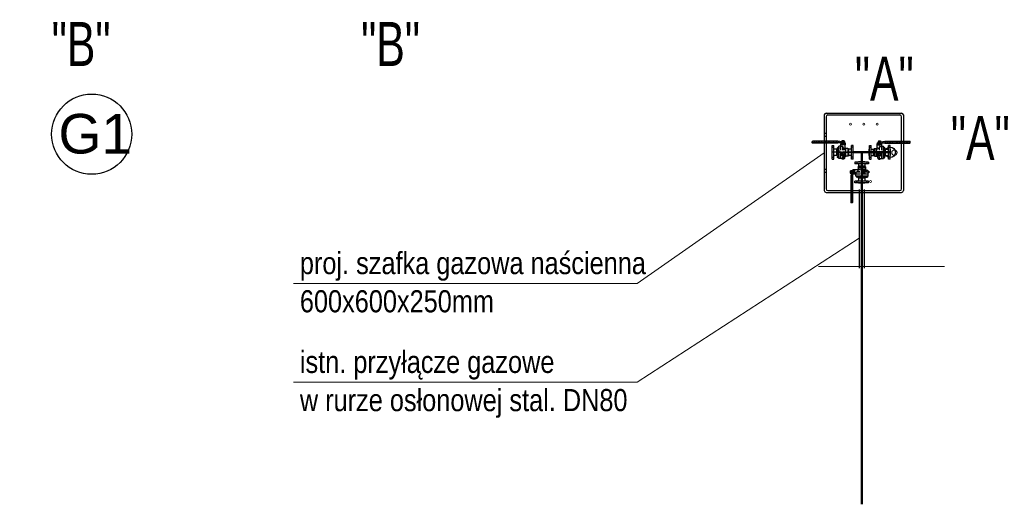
# Model space of a CAD drawing. Extents: x 34439 to 126910, y -74890 to 17912.
# Tile 79 of 144: x 95646 to 96206, y -49192 to -48917. Entities that reach past the tile are written whole.
import ezdxf
from ezdxf.enums import TextEntityAlignment as Align

# ---------------------------------------------------------------- set-up
doc = ezdxf.new("R2010")
doc.units = 0
doc.header["$MEASUREMENT"] = 0
doc.linetypes.add('ACAD_ISO03W100', pattern=[30, 12, -18])
doc.linetypes.add('DASHDOT', pattern=[8.5, 4, -2, 0.5, -2])
for name, color, linetype, lineweight in [('gaz', 1, 'Continuous', 30), ('inst-gaz-rury', 50, 'Continuous', 50), ('inst. - C.O. - opis', 2, 'Continuous', 9), ('inst. - CIENKA', 7, 'Continuous', 13), ('URZADZANIA', 3, 'Continuous', 15), ('WYMIARKI', 10, 'Continuous', 13)]:
    doc.layers.add(name, color=color, linetype=linetype, lineweight=lineweight)
for name, color, linetype in [('LC-002-002-----0', 2, 'DASHDOT'), ('LC-006-002-----0', 1, 'Continuous'), ('LC-007-002-----0', 1, 'Continuous'), ('LC-008-002-----0', 1, 'Continuous'), ('LC-009-002-----0', 1, 'Continuous'), ('LC-010-002-----0', 1, 'Continuous'), ('LC-012-002-----0', 1, 'Continuous'), ('LC-013-072-----0', 1, 'Continuous'), ('LC-015-002-----0', 1, 'Continuous'), ('LC-016-004-----0', 1, 'Continuous'), ('LC-017-002-----0', 1, 'Continuous'), ('LC-018-002-----0', 1, 'Continuous'), ('symbole', 7, 'Continuous'), ('urządzenia', 140, 'Continuous'), ('wymiary', 2, 'Continuous')]:
    doc.layers.add(name, color=color, linetype=linetype)
doc.styles.add('GENERATED_STYLE_1', font='ARIAL.TTF')
doc.styles.add('LC-TXT-001-0', font='MONOTXT')
doc.styles.get("Standard").update_dxf_attribs({"font": 'ARIALN.TTF'})
doc.styles.add('WYMIAR', font='simplex.shx', dxfattribs={"width": 0.85, "height": 30})

# ---------------------------------------------------------------- blocks, each defined once
blk = doc.blocks.new('kdk dn40 pn50')
at = {"layer": 'LC-002-002-----0', "color": 1}
for p, q in [((53, 54), (56, 54)), ((53, 42), (56, 42)), ((53, 21), (56, 21)), ((53, 9), (56, 9)), ((56, 42), (56, 54)), ((56, 9), (56, 21)), ((-15, -78), (-15, -71)), ((-13, -79), (4, -79)), ((-10, -71), (-10, -78)), ((1, -71), (1, -78)), ((6, -78), (6, -71)), ((53, -20), (56, -20)), ((53, -32), (56, -32)), ((53, -48), (56, -48)), ((53, -60), (56, -60)), ((56, -32), (56, -20)), ((56, -60), (56, -48))]:
    blk.add_line(p, q, dxfattribs=at)
at = {"layer": 'LC-002-002-----0'}
for p, q in [((53, 53), (56, 53)), ((53, 43), (56, 43)), ((53, 20), (56, 20)), ((53, 10), (56, 10)), ((53, -21), (56, -21)), ((53, -31), (56, -31)), ((53, -48), (56, -48)), ((53, -59), (56, -59))]:
    blk.add_line(p, q, dxfattribs=at)
at = {"layer": 'LC-002-002-----0', "color": 3}
for p, q in [((-31, -16), (-31, -12)), ((-31, -16), (-31, -12)), ((-31, -16), (-31, -12)), ((-31, -16), (-31, -12)), ((-31, -16), (-31, -12)), ((-31, -16), (-31, -12)), ((-31, -16), (-31, -12)), ((-31, -16), (-31, -12)), ((-31, -16), (-31, -12)), ((16, -20), (-31, -20)), ((-31, -26), (-31, -20)), ((-26, -26), (-31, -26)), ((-31, -30), (-31, -34)), ((-31, -30), (-31, -34)), ((-31, -30), (-31, -34)), ((-31, -30), (-31, -34)), ((-31, -30), (-31, -34)), ((-31, -30), (-31, -34)), ((-31, -30), (-31, -33)), ((-31, -30), (-31, -33)), ((-31, -30), (-31, -33)), ((-31, -30), (-31, -33)), ((-30, -15), (-30, -12)), ((-30, -15), (-30, -12)), ((-30, -15), (-30, -12)), ((-30, -15), (-30, -12)), ((-30, -15), (-30, -12)), ((-30, -15), (-30, -12)), ((-30, -15), (-30, -12)), ((-30, -15), (-30, -12)), ((-30, -15), (-30, -12)), ((-30, -15), (-30, -12)), ((-30, -16), (-30, -12)), ((-30, -16), (-30, -12)), ((-30, -30), (-30, -34)), ((-30, -30), (-30, -34)), ((-30, -30), (-30, -34)), ((-30, -30), (-30, -34)), ((-30, -30), (-30, -34)), ((-30, -30), (-30, -34)), ((-30, -30), (-30, -34)), ((-30, -31), (-30, -34)), ((-30, -31), (-30, -34)), ((-30, -31), (-30, -34)), ((-30, -31), (-30, -34)), ((-30, -31), (-30, -34)), ((-29, -15), (-29, -11)), ((-29, -15), (-29, -11)), ((-29, -15), (-29, -11)), ((-29, -15), (-29, -11)), ((-29, -15), (-29, -11)), ((-29, -15), (-29, -11)), ((-29, -15), (-29, -11)), ((-29, -15), (-29, -11)), ((-29, -15), (-29, -11)), ((-29, -15), (-29, -11)), ((-29, -15), (-29, -11)), ((-29, -15), (-29, -12)), ((-29, -15), (-29, -12)), ((-25, -24), (-29, -24)), ((-29, -31), (-29, -35)), ((-29, -31), (-29, -35)), ((-29, -31), (-29, -35)), ((-29, -31), (-29, -35)), ((-29, -31), (-29, -35)), ((-29, -31), (-29, -35)), ((-29, -31), (-29, -34)), ((-29, -31), (-29, -34)), ((-29, -31), (-29, -34)), ((-29, -31), (-29, -34)), ((-29, -31), (-29, -34)), ((-29, -31), (-29, -34)), ((-29, -31), (-29, -34)), ((-28, -14), (-28, -11)), ((-28, -14), (-28, -11)), ((-28, -14), (-28, -11)), ((-28, -14), (-28, -11)), ((-28, -14), (-28, -11)), ((-28, -14), (-28, -11)), ((-28, -14), (-28, -11)), ((-28, -14), (-28, -11)), ((-28, -14), (-28, -11)), ((-28, -15), (-28, -11)), ((-28, -15), (-28, -11)), ((-28, -15), (-28, -11)), ((-28, -31), (-28, -35)), ((-28, -31), (-28, -35)), ((-28, -31), (-28, -35)), ((-28, -31), (-28, -35)), ((-28, -31), (-28, -35)), ((-28, -31), (-28, -35)), ((-28, -31), (-28, -35)), ((-28, -31), (-28, -35)), ((-28, -32), (-28, -35)), ((-28, -32), (-28, -35)), ((-28, -32), (-28, -35)), ((-28, -32), (-28, -35)), ((-27, -14), (-27, -10)), ((-27, -14), (-27, -10)), ((-27, -14), (-27, -10)), ((-27, -14), (-27, -10)), ((-27, -14), (-27, -10)), ((-27, -14), (-27, -10)), ((-27, -14), (-27, -10)), ((-27, -14), (-27, -10)), ((-27, -14), (-27, -10)), ((-27, -14), (-27, -11)), ((-27, -14), (-27, -11)), ((-27, -14), (-27, -11)), ((-27, -14), (-27, -11)), ((-27, -32), (-27, -35)), ((-27, -32), (-27, -35)), ((-27, -32), (-27, -35)), ((-27, -32), (-27, -35)), ((-27, -32), (-27, -35)), ((-27, -32), (-27, -35)), ((-27, -32), (-27, -36)), ((-27, -32), (-27, -36)), ((-27, -32), (-27, -36)), ((-27, -32), (-27, -36)), ((-27, -32), (-27, -35)), ((-27, -32), (-27, -35)), ((-27, -32), (-27, -35)), ((-26, -13), (-26, -10)), ((-26, -13), (-26, -10)), ((-26, -13), (-26, -10)), ((-26, -13), (-26, -10)), ((-26, -13), (-26, -10)), ((-26, -13), (-26, -10)), ((-26, -14), (-26, -10)), ((-26, -14), (-26, -10)), ((-26, -14), (-26, -10)), ((-26, -14), (-26, -10)), ((-26, -14), (-26, -10)), ((-26, -14), (-26, -10)), ((-26, -14), (-26, -10)), ((-26, -32), (-26, -36)), ((-26, -32), (-26, -36)), ((-26, -32), (-26, -36)), ((-26, -32), (-26, -36)), ((-26, -32), (-26, -36)), ((-26, -32), (-26, -36)), ((-26, -32), (-26, -36)), ((-26, -32), (-26, -36)), ((-26, -32), (-26, -36)), ((-26, -32), (-26, -36)), ((-26, -32), (-26, -36)), ((-26, -32), (-26, -36)), ((-26, -32), (-26, -36)), ((-25, -13), (-25, -9)), ((-25, -13), (-25, -9)), ((-25, -13), (-25, -9)), ((-25, -13), (-25, -10)), ((-25, -13), (-25, -10)), ((-25, -13), (-25, -10)), ((-25, -13), (-25, -10)), ((-25, -13), (-25, -10)), ((-25, -13), (-25, -10)), ((-25, -13), (-25, -10)), ((-25, -13), (-25, -10)), ((-25, -13), (-25, -10)), ((-25, -24), (-25, -26)), ((-25, -33), (-25, -36)), ((-25, -33), (-25, -36)), ((-25, -33), (-25, -36)), ((-25, -33), (-25, -36)), ((-25, -33), (-25, -36)), ((-25, -33), (-25, -36)), ((-25, -33), (-25, -36)), ((-25, -33), (-25, -36)), ((-25, -33), (-25, -36)), ((-25, -33), (-25, -36)), ((-25, -33), (-25, -36)), ((-25, -33), (-25, -36)), ((-24, -13), (-24, -9)), ((-24, -13), (-24, -9)), ((-24, -13), (-24, -9)), ((-24, -13), (-24, -9)), ((-24, -13), (-24, -9)), ((-24, -13), (-24, -9)), ((-24, -13), (-24, -9)), ((-24, -13), (-24, -9)), ((-24, -13), (-24, -9)), ((-24, -13), (-24, -9)), ((-24, -13), (-24, -9)), ((-24, -13), (-24, -9)), ((-24, -13), (-24, -9)), ((-24, -22), (-24, -26)), ((-19, -22), (-24, -22)), ((-19, -24), (-24, -24)), ((-24, -33), (-24, -37)), ((-24, -33), (-24, -37)), ((-24, -33), (-24, -37)), ((-24, -33), (-24, -37)), ((-24, -33), (-24, -37)), ((-24, -33), (-24, -37)), ((-24, -33), (-24, -37)), ((-24, -33), (-24, -37)), ((-24, -33), (-24, -37)), ((-24, -33), (-24, -36)), ((-24, -33), (-24, -36)), ((-24, -33), (-24, -36)), ((-24, -33), (-24, -36)), ((-23, -12), (-23, -9)), ((-23, -12), (-23, -9)), ((-23, -12), (-23, -9)), ((-23, -12), (-23, -9)), ((-23, -12), (-23, -9)), ((-23, -12), (-23, -9)), ((-23, -12), (-23, -9)), ((-23, -12), (-23, -9)), ((-23, -12), (-23, -9)), ((-23, -13), (-23, -9)), ((-23, -13), (-23, -9)), ((-23, -13), (-23, -9)), ((-23, -33), (-23, -37)), ((-23, -33), (-23, -37)), ((-23, -33), (-23, -37)), ((-23, -33), (-23, -37)), ((-23, -33), (-23, -37)), ((-23, -33), (-23, -37)), ((-23, -33), (-23, -37)), ((-23, -33), (-23, -37)), ((-23, -33), (-23, -37)), ((-23, -33), (-23, -37)), ((-23, -33), (-23, -37)), ((-23, -34), (-23, -37)), ((-22, -12), (-22, -8)), ((-22, -12), (-22, -8)), ((-22, -12), (-22, -8)), ((-22, -12), (-22, -8)), ((-22, -12), (-22, -9)), ((-22, -12), (-22, -9)), ((-22, -12), (-22, -9)), ((-22, -12), (-22, -9)), ((-22, -12), (-22, -9)), ((-22, -12), (-22, -9)), ((-22, -12), (-22, -9)), ((-22, -12), (-22, -9)), ((-22, -12), (-22, -9)), ((-22, -34), (-22, -37)), ((-22, -34), (-22, -37)), ((-22, -34), (-22, -37)), ((-22, -34), (-22, -37)), ((-22, -34), (-22, -37)), ((-22, -34), (-22, -37)), ((-22, -34), (-22, -37)), ((-22, -34), (-22, -37)), ((-22, -34), (-22, -37)), ((-22, -34), (-22, -37)), ((-22, -34), (-22, -37)), ((-22, -34), (-22, -37)), ((-22, -34), (-22, -37)), ((-21, -12), (-21, -8)), ((-21, -12), (-21, -8)), ((-21, -12), (-21, -8)), ((-21, -12), (-21, -8)), ((-21, -12), (-21, -8)), ((-21, -12), (-21, -8)), ((-21, -12), (-21, -8)), ((-21, -12), (-21, -8)), ((-21, -12), (-21, -8)), ((-21, -12), (-21, -8)), ((-21, -12), (-21, -8)), ((-21, -12), (-21, -8)), ((-21, -34), (-21, -38)), ((-21, -34), (-21, -38)), ((-21, -34), (-21, -38)), ((-21, -34), (-21, -38)), ((-21, -34), (-21, -38)), ((-21, -34), (-21, -38)), ((-21, -34), (-21, -38)), ((-21, -34), (-21, -37)), ((-21, -34), (-21, -37)), ((-21, -34), (-21, -37)), ((-21, -34), (-21, -37)), ((-21, -34), (-21, -37)), ((-20, -11), (-20, -8)), ((-20, -11), (-20, -8)), ((-20, -11), (-20, -8)), ((-20, -11), (-20, -8)), ((-20, -12), (-20, -8)), ((-20, -12), (-20, -8)), ((-20, -12), (-20, -8)), ((-20, -12), (-20, -8)), ((-20, -12), (-20, -8)), ((-20, -12), (-20, -8)), ((-20, -12), (-20, -8)), ((-20, -12), (-20, -8)), ((-21, -12), (-21, -8)), ((-20, -34), (-20, -38)), ((-20, -34), (-20, -38)), ((-20, -34), (-20, -38)), ((-20, -34), (-20, -38)), ((-20, -34), (-20, -38)), ((-20, -34), (-20, -38)), ((-20, -34), (-20, -38)), ((-20, -34), (-20, -38)), ((-20, -34), (-20, -38)), ((-20, -34), (-20, -38)), ((-20, -34), (-20, -38)), ((-20, -34), (-20, -38)), ((-21, -34), (-21, -38)), ((-19, -11), (-19, -8)), ((-19, -11), (-19, -8)), ((-19, -11), (-19, -8)), ((-19, -11), (-19, -8)), ((-19, -11), (-19, -8)), ((-19, -11), (-19, -8)), ((-19, -11), (-19, -8)), ((-19, -11), (-19, -8)), ((-19, -11), (-19, -8)), ((-19, -11), (-19, -8)), ((-19, -11), (-19, -8)), ((-19, -11), (-19, -8)), ((-19, -11), (-19, -8)), ((-19, -22), (-19, -26)), ((-19, -34), (-19, -38)), ((-19, -34), (-19, -38)), ((-19, -34), (-19, -38)), ((-19, -34), (-19, -38)), ((-19, -34), (-19, -38)), ((-19, -34), (-19, -38)), ((-19, -35), (-19, -38)), ((-19, -35), (-19, -38)), ((-19, -35), (-19, -38)), ((-19, -35), (-19, -38)), ((-19, -35), (-19, -38)), ((-19, -35), (-19, -38)), ((-19, -35), (-19, -38)), ((-18, -11), (-18, -7)), ((-18, -11), (-18, -7)), ((-18, -11), (-18, -7)), ((-18, -11), (-18, -7)), ((-18, -11), (-18, -7)), ((-18, -11), (-18, -8)), ((-18, -11), (-18, -8)), ((-18, -11), (-18, -8)), ((-18, -11), (-18, -8)), ((-18, -11), (-18, -8)), ((-18, -11), (-18, -8)), ((-18, -11), (-18, -8)), ((-18, -35), (-18, -38)), ((-18, -35), (-18, -38)), ((-18, -35), (-18, -38)), ((-18, -35), (-18, -38)), ((-18, -35), (-18, -38)), ((-18, -35), (-18, -38)), ((-18, -35), (-18, -38)), ((-18, -35), (-18, -38)), ((-18, -35), (-18, -38)), ((-18, -35), (-18, -38)), ((-18, -35), (-18, -38)), ((-18, -35), (-18, -38)), ((-17, -11), (-17, -7)), ((-17, -11), (-17, -7)), ((-17, -11), (-17, -7)), ((-17, -11), (-17, -7)), ((-17, -11), (-17, -7)), ((-17, -11), (-17, -7)), ((-17, -11), (-17, -7)), ((-17, -11), (-17, -7)), ((-17, -11), (-17, -7)), ((-17, -11), (-17, -7)), ((-17, -11), (-17, -7)), ((-17, -11), (-17, -7)), ((-17, -11), (-17, -7)), ((-17, -25), (-12, -22)), ((-12, -22), (-17, -22)), ((-17, -25), (-17, -25)), ((-12, -25), (-17, -25)), ((-17, -35), (-17, -39)), ((-17, -35), (-17, -39)), ((-17, -35), (-17, -39)), ((-17, -35), (-17, -39)), ((-17, -35), (-17, -39)), ((-17, -35), (-17, -39)), ((-17, -35), (-17, -38)), ((-17, -35), (-17, -38)), ((-17, -35), (-17, -38)), ((-17, -35), (-17, -38)), ((-17, -35), (-17, -38)), ((-17, -35), (-17, -38)), ((-17, -35), (-17, -38)), ((-16, -11), (-16, -7)), ((-16, -11), (-16, -7)), ((-16, -11), (-16, -7)), ((-16, -11), (-16, -7)), ((-16, -11), (-16, -7)), ((-16, -11), (-16, -7)), ((-16, -11), (-16, -7)), ((-16, -11), (-16, -7)), ((-16, -11), (-16, -7)), ((-16, -11), (-16, -7)), ((-16, -11), (-16, -7)), ((-16, -11), (-16, -7)), ((-16, -35), (-16, -39)), ((-16, -35), (-16, -39)), ((-16, -35), (-16, -39)), ((-16, -35), (-16, -39)), ((-16, -35), (-16, -39)), ((-16, -35), (-16, -39)), ((-16, -35), (-16, -39)), ((-16, -35), (-16, -39)), ((-16, -35), (-16, -39)), ((-16, -35), (-16, -39)), ((-16, -35), (-16, -39)), ((-16, -35), (-16, -39)), ((-15, -10), (-15, -7)), ((-15, -10), (-15, -7)), ((-15, -10), (-15, -7)), ((-15, -10), (-15, -7)), ((-15, -11), (-15, -7)), ((-15, -11), (-15, -7)), ((-15, -11), (-15, -7)), ((-15, -11), (-15, -7)), ((-15, -11), (-15, -7)), ((-15, -11), (-15, -7)), ((-15, -11), (-15, -7)), ((-15, -11), (-15, -7)), ((-15, -11), (-15, -7)), ((-15, -35), (-15, -39)), ((-15, -35), (-15, -39)), ((-15, -35), (-15, -39)), ((-15, -35), (-15, -39)), ((-15, -35), (-15, -39)), ((-15, -35), (-15, -39)), ((-15, -35), (-15, -39)), ((-15, -35), (-15, -39)), ((-15, -35), (-15, -39)), ((-15, -35), (-15, -39)), ((-15, -35), (-15, -39)), ((-15, -35), (-15, -39)), ((-15, -35), (-15, -39)), ((-14, -10), (-14, -7)), ((-14, -10), (-14, -7)), ((-14, -10), (-14, -7)), ((-14, -10), (-14, -7)), ((-14, -10), (-14, -7)), ((-14, -10), (-14, -7)), ((-14, -10), (-14, -7)), ((-14, -10), (-14, -7)), ((-14, -10), (-14, -7)), ((-14, -10), (-14, -7)), ((-14, -10), (-14, -7)), ((-14, -10), (-14, -7)), ((-14, -10), (-14, -7)), ((-14, -36), (-14, -39)), ((-14, -35), (-14, -39)), ((-14, -35), (-14, -39)), ((-14, -35), (-14, -39)), ((-14, -35), (-14, -39)), ((-14, -35), (-14, -39)), ((-14, -35), (-14, -39)), ((-14, -35), (-14, -39)), ((-14, -35), (-14, -39)), ((-14, -35), (-14, -39)), ((-14, -35), (-14, -39)), ((-14, -35), (-14, -39)), ((-14, -36), (-14, -39)), ((-13, -10), (-13, -7)), ((-13, -10), (-13, -7)), ((-13, -10), (-13, -7)), ((-13, -10), (-13, -7)), ((-13, -10), (-13, -7)), ((-13, -10), (-13, -7)), ((-13, -10), (-13, -7)), ((-13, -10), (-13, -7)), ((-13, -10), (-13, -7)), ((-13, -10), (-13, -7)), ((-13, -10), (-13, -7)), ((-13, -10), (-13, -7)), ((-13, -36), (-13, -39)), ((-13, -36), (-13, -39)), ((-13, -36), (-13, -39)), ((-13, -36), (-13, -39)), ((-13, -36), (-13, -39)), ((-13, -36), (-13, -39)), ((-13, -36), (-13, -39)), ((-13, -36), (-13, -39)), ((-13, -36), (-13, -39)), ((-13, -36), (-13, -39)), ((-13, -36), (-13, -39)), ((-13, -36), (-13, -39)), ((-12, -10), (-12, -7)), ((-12, -10), (-12, -7)), ((-12, -10), (-12, -7)), ((-12, -10), (-12, -7)), ((-12, -10), (-12, -7)), ((-12, -10), (-12, -7)), ((-12, -10), (-12, -7)), ((-12, -10), (-12, -7)), ((-12, -10), (-12, -7)), ((-12, -10), (-12, -7)), ((-12, -10), (-12, -7)), ((-12, -10), (-12, -7)), ((-12, -10), (-12, -7)), ((-12, -22), (-12, -22)), ((-12, -36), (-12, -39)), ((-12, -36), (-12, -39)), ((-12, -36), (-12, -39)), ((-12, -36), (-12, -39)), ((-12, -36), (-12, -39)), ((-12, -36), (-12, -39)), ((-12, -36), (-12, -39)), ((-12, -36), (-12, -39)), ((-12, -36), (-12, -39)), ((-12, -36), (-12, -39)), ((-12, -36), (-12, -39)), ((-12, -36), (-12, -39)), ((-12, -36), (-12, -39)), ((-11, -10), (-11, -6)), ((-11, -10), (-11, -6)), ((-11, -10), (-11, -6)), ((-11, -10), (-11, -6)), ((-11, -10), (-11, -7)), ((-11, -10), (-11, -7)), ((-11, -10), (-11, -7)), ((-11, -10), (-11, -7)), ((-11, -10), (-11, -7)), ((-11, -10), (-11, -7)), ((-11, -10), (-11, -7)), ((-11, -10), (-11, -7)), ((-11, -22), (-11, -25)), ((-11, -36), (-11, -39)), ((-11, -36), (-11, -39)), ((-11, -36), (-11, -39)), ((-11, -36), (-11, -39)), ((-11, -36), (-11, -39)), ((-11, -36), (-11, -39)), ((-11, -36), (-11, -39)), ((-11, -36), (-11, -39)), ((-11, -36), (-11, -39)), ((-11, -36), (-11, -39)), ((-11, -36), (-11, -39)), ((-11, -36), (-11, -39)), ((-10, -10), (-10, -6)), ((-10, -10), (-10, -6)), ((-10, -10), (-10, -6)), ((-10, -10), (-10, -6)), ((-10, -10), (-10, -6)), ((-10, -10), (-10, -6)), ((-10, -10), (-10, -6)), ((-10, -10), (-10, -6)), ((-10, -10), (-10, -6)), ((-10, -10), (-10, -6)), ((-10, -10), (-10, -6)), ((-10, -10), (-10, -6)), ((-11, -10), (-11, -6)), ((-5, -22), (-11, -22)), ((-5, -25), (-11, -25)), ((-10, -36), (-10, -39)), ((-10, -36), (-10, -39)), ((-10, -36), (-10, -39)), ((-10, -36), (-10, -39)), ((-10, -36), (-10, -39)), ((-10, -36), (-10, -39)), ((-10, -36), (-10, -39)), ((-10, -36), (-10, -39)), ((-10, -36), (-10, -39)), ((-10, -36), (-10, -39)), ((-10, -36), (-10, -39)), ((-10, -36), (-10, -39)), ((-11, -36), (-11, -39)), ((-9, -10), (-9, -6)), ((-9, -10), (-9, -6)), ((-9, -10), (-9, -6)), ((-9, -10), (-9, -6)), ((-9, -10), (-9, -6)), ((-9, -10), (-9, -6)), ((-9, -10), (-9, -6)), ((-9, -10), (-9, -6)), ((-9, -10), (-9, -6)), ((-9, -10), (-9, -6)), ((-9, -10), (-9, -6)), ((-9, -10), (-9, -6)), ((-9, -10), (-9, -6)), ((-9, -36), (-9, -39)), ((-9, -36), (-9, -39)), ((-9, -36), (-9, -39)), ((-9, -36), (-9, -39)), ((-9, -36), (-9, -39)), ((-9, -36), (-9, -39)), ((-9, -36), (-9, -39)), ((-9, -36), (-9, -39)), ((-9, -36), (-9, -39)), ((-9, -36), (-9, -39)), ((-9, -36), (-9, -39)), ((-9, -36), (-9, -39)), ((-9, -36), (-9, -39)), ((-8, -10), (-8, -6)), ((-8, -10), (-8, -6)), ((-8, -10), (-8, -6)), ((-8, -10), (-8, -6)), ((-8, -10), (-8, -6)), ((-8, -10), (-8, -6)), ((-8, -10), (-8, -6)), ((-8, -10), (-8, -6)), ((-8, -10), (-8, -6)), ((-8, -10), (-8, -6)), ((-8, -10), (-8, -6)), ((-8, -10), (-8, -6)), ((-8, -36), (-8, -39)), ((-8, -36), (-8, -39)), ((-8, -36), (-8, -39)), ((-8, -36), (-8, -39)), ((-8, -36), (-8, -39)), ((-8, -36), (-8, -39)), ((-8, -36), (-8, -39)), ((-8, -36), (-8, -39)), ((-8, -36), (-8, -39)), ((-8, -36), (-8, -39)), ((-8, -36), (-8, -39)), ((-8, -36), (-8, -39)), ((-7, -10), (-7, -6)), ((-7, -10), (-7, -6)), ((-7, -10), (-7, -6)), ((-7, -10), (-7, -6)), ((-7, -10), (-7, -6)), ((-7, -10), (-7, -6)), ((-7, -10), (-7, -6)), ((-7, -10), (-7, -6)), ((-7, -10), (-7, -6)), ((-7, -10), (-7, -6)), ((-7, -10), (-7, -6)), ((-7, -10), (-7, -6)), ((-7, -10), (-7, -6)), ((-7, -36), (-7, -39)), ((-7, -36), (-7, -39)), ((-7, -36), (-7, -39)), ((-7, -36), (-7, -39)), ((-7, -36), (-7, -39)), ((-7, -36), (-7, -39)), ((-7, -36), (-7, -39)), ((-7, -36), (-7, -39)), ((-7, -36), (-7, -39)), ((-7, -36), (-7, -39)), ((-7, -36), (-7, -39)), ((-7, -36), (-7, -39)), ((-7, -36), (-7, -39)), ((-6, -10), (-6, -6)), ((-6, -10), (-6, -6)), ((-6, -10), (-6, -6)), ((-6, -10), (-6, -6)), ((-6, -10), (-6, -6)), ((-6, -10), (-6, -6)), ((-6, -10), (-6, -6)), ((-6, -10), (-6, -6)), ((-6, -10), (-6, -6)), ((-6, -10), (-6, -6)), ((-6, -10), (-6, -6)), ((-6, -10), (-6, -6)), ((-6, -36), (-6, -39)), ((-6, -36), (-6, -39)), ((-6, -36), (-6, -39)), ((-6, -36), (-6, -39)), ((-6, -36), (-6, -39)), ((-6, -36), (-6, -39)), ((-6, -36), (-6, -39)), ((-6, -36), (-6, -39)), ((-6, -36), (-6, -39)), ((-6, -36), (-6, -39)), ((-6, -36), (-6, -39)), ((-6, -36), (-6, -39)), ((-5, -10), (-5, -6)), ((-5, -10), (-5, -6)), ((-5, -10), (-5, -6)), ((-5, -10), (-5, -6)), ((-5, -10), (-5, -6)), ((-5, -10), (-5, -6)), ((-5, -10), (-5, -6)), ((-5, -10), (-5, -6)), ((-5, -10), (-5, -6)), ((-5, -10), (-5, -6)), ((-5, -10), (-5, -6)), ((-5, -10), (-5, -6)), ((-5, -10), (-5, -6)), ((-5, -22), (-5, -25)), ((-5, -36), (-5, -39)), ((-5, -36), (-5, -39)), ((-5, -36), (-5, -39)), ((-5, -36), (-5, -39)), ((-5, -36), (-5, -39)), ((-5, -36), (-5, -39)), ((-5, -36), (-5, -39)), ((-5, -36), (-5, -39)), ((-5, -36), (-5, -39)), ((-5, -36), (-5, -39)), ((-5, -36), (-5, -39)), ((-5, -36), (-5, -39)), ((-5, -36), (-5, -39)), ((-4, -10), (-4, -6)), ((-4, -10), (-4, -6)), ((-4, -10), (-4, -6)), ((-4, -10), (-4, -6)), ((-4, -10), (-4, -6)), ((-4, -10), (-4, -6)), ((-4, -10), (-4, -6)), ((-4, -10), (-4, -7)), ((-4, -10), (-4, -7)), ((-4, -10), (-4, -7)), ((-4, -10), (-4, -7)), ((-4, -10), (-4, -7)), ((-4, -10), (-4, -7)), ((-4, -36), (-4, -39)), ((-4, -36), (-4, -39)), ((-4, -36), (-4, -39)), ((-4, -36), (-4, -39)), ((-4, -36), (-4, -39)), ((-4, -36), (-4, -39)), ((-4, -36), (-4, -39)), ((-4, -36), (-4, -39)), ((-4, -36), (-4, -39)), ((-4, -36), (-4, -39)), ((-4, -36), (-4, -39)), ((-4, -36), (-4, -39)), ((-4, -36), (-4, -39)), ((-3, -10), (-3, -7)), ((-3, -10), (-3, -7)), ((-3, -10), (-3, -7)), ((-3, -10), (-3, -7)), ((-3, -10), (-3, -7)), ((-3, -10), (-3, -7)), ((-3, -10), (-3, -7)), ((-3, -10), (-3, -7)), ((-3, -10), (-3, -7)), ((-3, -10), (-3, -7)), ((-3, -10), (-3, -7)), ((-3, -10), (-3, -7)), ((-3, -22), (-3, -22)), ((-3, -22), (0, -25)), ((-3, -22), (-3, -26)), ((-3, -36), (-3, -39)), ((-3, -36), (-3, -39)), ((-3, -36), (-3, -39)), ((-3, -36), (-3, -39)), ((-3, -36), (-3, -39)), ((-3, -36), (-3, -39)), ((-3, -36), (-3, -39)), ((-3, -36), (-3, -39)), ((-3, -36), (-3, -39)), ((-3, -36), (-3, -39)), ((-3, -36), (-3, -39)), ((-3, -36), (-3, -39)), ((-2, -10), (-2, -7)), ((-2, -10), (-2, -7)), ((-2, -10), (-2, -7)), ((-2, -10), (-2, -7)), ((-2, -10), (-2, -7)), ((-2, -10), (-2, -7)), ((-2, -10), (-2, -7)), ((-2, -10), (-2, -7)), ((-2, -10), (-2, -7)), ((-2, -10), (-2, -7)), ((-2, -10), (-2, -7)), ((-2, -10), (-2, -7)), ((-2, -10), (-2, -7)), ((-2, -36), (-2, -39)), ((-2, -36), (-2, -39)), ((-2, -36), (-2, -39)), ((-2, -36), (-2, -39)), ((-2, -36), (-2, -39)), ((-2, -36), (-2, -39)), ((-2, -36), (-2, -39)), ((-2, -36), (-2, -39)), ((-2, -36), (-2, -39)), ((-2, -36), (-2, -39)), ((-2, -36), (-2, -39)), ((-2, -36), (-2, -39)), ((-2, -36), (-2, -39)), ((-1, -10), (-1, -7)), ((-1, -10), (-1, -7)), ((-1, -10), (-1, -7)), ((-1, -10), (-1, -7)), ((-1, -10), (-1, -7)), ((-1, -10), (-1, -7)), ((-1, -10), (-1, -7)), ((-1, -10), (-1, -7)), ((-1, -10), (-1, -7)), ((-1, -10), (-1, -7)), ((-1, -10), (-1, -7)), ((-1, -10), (-1, -7)), ((-1, -36), (-1, -39)), ((-1, -35), (-1, -39)), ((-1, -35), (-1, -39)), ((-1, -35), (-1, -39)), ((-1, -35), (-1, -39)), ((-1, -35), (-1, -39)), ((-1, -35), (-1, -39)), ((-1, -35), (-1, -39)), ((-1, -35), (-1, -39)), ((-1, -36), (-1, -39)), ((-1, -36), (-1, -39)), ((-1, -36), (-1, -39)), ((0, -10), (0, -7)), ((0, -10), (0, -7)), ((0, -10), (0, -7)), ((0, -10), (0, -7)), ((0, -10), (0, -7)), ((0, -10), (0, -7)), ((0, -10), (0, -7)), ((0, -11), (0, -7)), ((0, -11), (0, -7)), ((0, -11), (0, -7)), ((0, -11), (0, -7)), ((0, -11), (0, -7)), ((0, -11), (0, -7)), ((2, -22), (0, -25)), ((0, -35), (0, -39)), ((0, -35), (0, -39)), ((0, -35), (0, -39)), ((0, -35), (0, -39)), ((0, -35), (0, -39)), ((0, -35), (0, -39)), ((0, -35), (0, -39)), ((0, -35), (0, -39)), ((0, -35), (0, -39)), ((0, -35), (0, -39)), ((0, -35), (0, -39)), ((0, -35), (0, -39)), ((0, -35), (0, -39)), ((1, -11), (1, -7)), ((1, -11), (1, -7)), ((1, -11), (1, -7)), ((1, -11), (1, -7)), ((1, -11), (1, -7)), ((1, -11), (1, -7)), ((1, -11), (1, -7)), ((1, -11), (1, -7)), ((1, -11), (1, -7)), ((1, -11), (1, -7)), ((1, -11), (1, -7)), ((1, -11), (1, -7)), ((1, -11), (1, -7)), ((1, -35), (1, -39)), ((1, -35), (1, -39)), ((1, -35), (1, -39)), ((1, -35), (1, -39)), ((1, -35), (1, -39)), ((1, -35), (1, -39)), ((1, -35), (1, -39)), ((1, -35), (1, -39)), ((1, -35), (1, -39)), ((1, -35), (1, -39)), ((1, -35), (1, -39)), ((1, -35), (1, -39)), ((1, -35), (1, -39)), ((2, -11), (2, -7)), ((2, -11), (2, -7)), ((2, -11), (2, -7)), ((2, -11), (2, -7)), ((2, -11), (2, -7)), ((2, -11), (2, -7)), ((2, -11), (2, -7)), ((2, -11), (2, -7)), ((2, -11), (2, -7)), ((2, -11), (2, -7)), ((2, -11), (2, -7)), ((2, -11), (2, -7)), ((3, -22), (2, -22)), ((2, -35), (2, -39)), ((2, -35), (2, -39)), ((2, -35), (2, -39)), ((2, -35), (2, -39)), ((2, -35), (2, -39)), ((2, -35), (2, -39)), ((2, -35), (2, -39)), ((2, -35), (2, -39)), ((2, -35), (2, -38)), ((2, -35), (2, -38)), ((2, -35), (2, -38)), ((2, -35), (2, -38)), ((3, -11), (3, -7)), ((3, -11), (3, -7)), ((3, -11), (3, -7)), ((3, -11), (3, -7)), ((3, -11), (3, -7)), ((3, -11), (3, -7)), ((3, -11), (3, -7)), ((3, -11), (3, -7)), ((3, -11), (3, -8)), ((3, -11), (3, -8)), ((3, -11), (3, -8)), ((3, -11), (3, -8)), ((3, -11), (3, -8)), ((3, -22), (3, -26)), ((3, -35), (3, -38)), ((3, -35), (3, -38)), ((3, -35), (3, -38)), ((3, -35), (3, -38)), ((3, -35), (3, -38)), ((3, -35), (3, -38)), ((3, -35), (3, -38)), ((3, -35), (3, -38)), ((3, -35), (3, -38)), ((3, -35), (3, -38)), ((3, -35), (3, -38)), ((3, -35), (3, -38)), ((3, -35), (3, -38)), ((4, -11), (4, -8)), ((4, -11), (4, -8)), ((4, -11), (4, -8)), ((4, -11), (4, -8)), ((4, -11), (4, -8)), ((4, -11), (4, -8)), ((4, -11), (4, -8)), ((4, -11), (4, -8)), ((4, -11), (4, -8)), ((4, -11), (4, -8)), ((4, -11), (4, -8)), ((4, -11), (4, -8)), ((9, -22), (4, -22)), ((4, -22), (4, -25)), ((9, -24), (4, -24)), ((9, -25), (4, -25)), ((4, -34), (4, -38)), ((4, -34), (4, -38)), ((4, -34), (4, -38)), ((4, -35), (4, -38)), ((4, -35), (4, -38)), ((4, -35), (4, -38)), ((4, -35), (4, -38)), ((4, -35), (4, -38)), ((4, -35), (4, -38)), ((4, -35), (4, -38)), ((4, -35), (4, -38)), ((4, -35), (4, -38)), ((5, -11), (5, -8)), ((5, -11), (5, -8)), ((5, -11), (5, -8)), ((5, -11), (5, -8)), ((5, -11), (5, -8)), ((5, -11), (5, -8)), ((5, -11), (5, -8)), ((5, -12), (5, -8)), ((5, -12), (5, -8)), ((5, -12), (5, -8)), ((5, -12), (5, -8)), ((5, -12), (5, -8)), ((5, -12), (5, -8)), ((5, -34), (5, -38)), ((5, -34), (5, -38)), ((5, -34), (5, -38)), ((5, -34), (5, -38)), ((5, -34), (5, -38)), ((5, -34), (5, -38)), ((5, -34), (5, -38)), ((5, -34), (5, -38)), ((5, -34), (5, -38)), ((5, -34), (5, -38)), ((5, -34), (5, -38)), ((5, -34), (5, -38)), ((5, -34), (5, -38)), ((6, -12), (6, -8)), ((6, -12), (6, -8)), ((6, -12), (6, -8)), ((6, -12), (6, -8)), ((6, -12), (6, -8)), ((6, -12), (6, -8)), ((6, -12), (6, -8)), ((6, -12), (6, -8)), ((6, -12), (6, -8)), ((6, -12), (6, -8)), ((6, -12), (6, -8)), ((6, -12), (6, -8)), ((6, -34), (6, -38)), ((6, -34), (6, -38)), ((6, -34), (6, -38)), ((6, -34), (6, -38)), ((6, -34), (6, -38)), ((6, -34), (6, -38)), ((6, -34), (6, -38)), ((6, -34), (6, -38)), ((6, -34), (6, -38)), ((6, -34), (6, -38)), ((6, -34), (6, -37)), ((6, -34), (6, -37)), ((7, -12), (7, -8)), ((7, -12), (7, -8)), ((7, -12), (7, -8)), ((7, -12), (7, -8)), ((7, -12), (7, -8)), ((7, -12), (7, -8)), ((7, -12), (7, -8)), ((7, -12), (7, -9)), ((7, -12), (7, -9)), ((7, -12), (7, -9)), ((7, -12), (7, -9)), ((7, -12), (7, -9)), ((7, -12), (7, -9)), ((7, -34), (7, -37)), ((7, -34), (7, -37)), ((7, -34), (7, -37)), ((7, -34), (7, -37)), ((7, -34), (7, -37)), ((7, -34), (7, -37)), ((7, -34), (7, -37)), ((7, -34), (7, -37)), ((7, -34), (7, -37)), ((7, -34), (7, -37)), ((7, -34), (7, -37)), ((7, -34), (7, -37)), ((7, -34), (7, -37)), ((8, -12), (8, -9)), ((8, -12), (8, -9)), ((8, -12), (8, -9)), ((8, -12), (8, -9)), ((8, -12), (8, -9)), ((8, -12), (8, -9)), ((8, -12), (8, -9)), ((8, -12), (8, -9)), ((8, -12), (8, -9)), ((8, -12), (8, -9)), ((8, -12), (8, -9)), ((8, -12), (8, -9)), ((8, -13), (8, -9)), ((8, -33), (8, -37)), ((8, -33), (8, -37)), ((8, -33), (8, -37)), ((8, -33), (8, -37)), ((8, -33), (8, -37)), ((8, -33), (8, -37)), ((8, -33), (8, -37)), ((8, -33), (8, -37)), ((8, -33), (8, -37)), ((8, -34), (8, -37)), ((8, -34), (8, -37)), ((8, -34), (8, -37)), ((8, -34), (8, -37)), ((9, -13), (9, -9)), ((9, -13), (9, -9)), ((9, -13), (9, -9)), ((9, -13), (9, -9)), ((9, -13), (9, -9)), ((9, -13), (9, -9)), ((9, -13), (9, -9)), ((9, -13), (9, -9)), ((9, -13), (9, -9)), ((9, -13), (9, -9)), ((9, -13), (9, -9)), ((9, -13), (9, -9)), ((9, -33), (9, -37)), ((9, -33), (9, -37)), ((9, -33), (9, -37)), ((9, -33), (9, -37)), ((9, -33), (9, -37)), ((9, -33), (9, -37)), ((9, -33), (9, -37)), ((9, -33), (9, -37)), ((9, -33), (9, -37)), ((9, -33), (9, -37)), ((9, -33), (9, -37)), ((9, -33), (9, -36)), ((10, -13), (10, -9)), ((10, -13), (10, -9)), ((10, -13), (10, -9)), ((10, -13), (10, -9)), ((10, -13), (10, -9)), ((10, -13), (10, -9)), ((10, -13), (10, -10)), ((10, -13), (10, -10)), ((10, -13), (10, -10)), ((10, -13), (10, -10)), ((10, -13), (10, -10)), ((10, -13), (10, -10)), ((10, -13), (10, -10)), ((10, -33), (10, -36)), ((10, -33), (10, -36)), ((10, -33), (10, -36)), ((10, -33), (10, -36)), ((10, -33), (10, -36)), ((10, -33), (10, -36)), ((10, -33), (10, -36)), ((10, -33), (10, -36)), ((10, -33), (10, -36)), ((10, -33), (10, -36)), ((10, -33), (10, -36)), ((10, -33), (10, -36)), ((10, -33), (10, -36)), ((11, -13), (11, -10)), ((11, -13), (11, -10)), ((11, -13), (11, -10)), ((11, -13), (11, -10)), ((11, -13), (11, -10)), ((11, -13), (11, -10)), ((11, -13), (11, -10)), ((11, -13), (11, -10)), ((11, -14), (11, -10)), ((11, -14), (11, -10)), ((11, -14), (11, -10)), ((11, -14), (11, -10)), ((11, -32), (11, -36)), ((11, -32), (11, -36)), ((11, -32), (11, -36)), ((11, -32), (11, -36)), ((11, -32), (11, -36)), ((11, -32), (11, -36)), ((11, -32), (11, -36)), ((11, -32), (11, -36)), ((11, -32), (11, -36)), ((11, -32), (11, -36)), ((11, -33), (11, -36)), ((11, -33), (11, -36)), ((11, -14), (11, -10)), ((12, -14), (12, -10)), ((12, -14), (12, -10)), ((12, -14), (12, -10)), ((12, -14), (12, -10)), ((12, -14), (12, -10)), ((12, -14), (12, -10)), ((12, -14), (12, -10)), ((12, -14), (12, -10)), ((12, -14), (12, -10)), ((12, -14), (12, -10)), ((12, -14), (12, -10)), ((12, -14), (12, -11)), ((11, -32), (11, -36)), ((12, -32), (12, -36)), ((12, -32), (12, -36)), ((12, -32), (12, -36)), ((12, -32), (12, -36)), ((12, -32), (12, -36)), ((12, -32), (12, -36)), ((12, -32), (12, -35)), ((12, -32), (12, -35)), ((12, -32), (12, -35)), ((12, -32), (12, -35)), ((12, -32), (12, -35)), ((12, -32), (12, -35)), ((13, -14), (13, -11)), ((13, -14), (13, -11)), ((13, -14), (13, -11)), ((13, -14), (13, -11)), ((13, -14), (13, -11)), ((13, -14), (13, -11)), ((13, -14), (13, -11)), ((13, -14), (13, -11)), ((13, -14), (13, -11)), ((13, -14), (13, -11)), ((13, -14), (13, -11)), ((13, -14), (13, -11)), ((13, -15), (13, -11)), ((13, -20), (13, -26)), ((13, -31), (13, -35)), ((13, -31), (13, -35)), ((13, -31), (13, -35)), ((13, -31), (13, -35)), ((13, -31), (13, -35)), ((13, -31), (13, -35)), ((13, -32), (13, -35)), ((13, -32), (13, -35)), ((13, -32), (13, -35)), ((13, -32), (13, -35)), ((13, -32), (13, -35)), ((13, -32), (13, -35)), ((13, -32), (13, -35)), ((14, -15), (14, -11)), ((14, -15), (14, -11)), ((14, -15), (14, -11)), ((14, -15), (14, -11)), ((14, -15), (14, -11)), ((14, -15), (14, -11)), ((14, -15), (14, -11)), ((14, -15), (14, -11)), ((14, -15), (14, -11)), ((14, -15), (14, -11)), ((14, -15), (14, -11)), ((14, -15), (14, -11)), ((14, -31), (14, -35)), ((14, -31), (14, -35)), ((14, -31), (14, -35)), ((14, -31), (14, -35)), ((14, -31), (14, -35)), ((14, -31), (14, -35)), ((14, -31), (14, -35)), ((14, -31), (14, -35)), ((14, -31), (14, -34)), ((14, -31), (14, -34)), ((14, -31), (14, -34)), ((14, -31), (14, -34)), ((15, -15), (15, -11)), ((15, -15), (15, -12)), ((15, -15), (15, -12)), ((15, -15), (15, -12)), ((15, -15), (15, -12)), ((15, -15), (15, -12)), ((15, -15), (15, -12)), ((15, -15), (15, -12)), ((15, -15), (15, -12)), ((15, -15), (15, -12)), ((15, -15), (15, -12)), ((15, -15), (15, -12)), ((15, -15), (15, -12)), ((15, -30), (15, -34)), ((15, -30), (15, -34)), ((15, -30), (15, -34)), ((15, -30), (15, -34)), ((15, -30), (15, -34)), ((15, -31), (15, -34)), ((15, -31), (15, -34)), ((15, -31), (15, -34)), ((15, -31), (15, -34)), ((15, -31), (15, -34)), ((15, -31), (15, -34)), ((15, -31), (15, -34)), ((15, -31), (15, -34)), ((16, -16), (16, -12)), ((16, -16), (16, -12)), ((16, -16), (16, -12)), ((16, -16), (16, -12)), ((16, -16), (16, -12)), ((16, -16), (16, -12)), ((16, -16), (16, -12)), ((16, -16), (16, -12)), ((16, -16), (16, -12)), ((16, -16), (16, -12)), ((16, -16), (16, -12)), ((16, -30), (16, -34)), ((16, -30), (16, -34)), ((16, -30), (16, -34)), ((16, -30), (16, -34)), ((16, -30), (16, -34)), ((16, -30), (16, -34)), ((16, -30), (16, -34)), ((16, -30), (16, -34)), ((16, -30), (16, -33)), ((16, -30), (16, -33)), ((16, -30), (16, -33))]:
    blk.add_line(p, q, dxfattribs=at)
at = {"layer": 'LC-002-002-----0', "color": 1}
for centre, radius, start, end in [((29, 48), 27.9, 347.6016, 12.3984), ((29, 15), 27.9, 347.6016, 12.3984), ((-13, -75), 4.26, 229.932, 310.068), ((-5, -63), 15.5, 249.3345, 290.6655), ((4, -75), 4.26, 229.932, 310.068), ((29, -26), 27.9, 347.6016, 12.3984), ((29, -54), 27.9, 347.6016, 12.3984)]:
    blk.add_arc(centre, radius, start, end, dxfattribs=at)
at = {"layer": 'LC-002-002-----0', "color": 3}
for centre, radius, start, end in [((-7, -56), 49.9, 108.6724, 118.5448), ((-7, -60), 49.9, 61.4552, 118.5448), ((-31, -20), 0.133, 90, 180), ((-31, -26), 0.133, 180, 270), ((-7, 14), 49.9, 241.4552, 298.5448), ((-7, 14), 49.9, 241.4552, 298.5448), ((-7, 10), 49.9, 241.4552, 251.3276), ((-7, 10), 49.9, 241.4552, 298.5448), ((-26, -26), 0.133, 270, 0), ((-24, -22), 0.133, 90, 180), ((-7, -56), 49.9, 61.4552, 108.5761), ((-19, -22), 0.133, 0, 90), ((-11, -22), 0.133, 90, 180), ((-11, -25), 0.133, 180, 270), ((-5, -22), 0.133, 0, 90), ((-5, -25), 0.133, 270, 0), ((-7, -56), 49.9, 61.4552, 71.3276), ((-7, 10), 49.9, 288.6724, 298.5448)]:
    blk.add_arc(centre, radius, start, end, dxfattribs=at)
at = {"layer": 'LC-006-002-----0'}
blk.add_arc((53, 37), 5, 60, 70.8585, dxfattribs=at)
at = {"layer": 'LC-007-002-----0'}
for p, q in [((-17, 130), (-14, 124)), ((-5, 130), (-7, 124)), ((-5, 130), (-2, 124)), ((8, 130), (5, 124)), ((55, 125), (341, 125)), ((-121, -36), (-121, 36)), ((-121, 36), (-118, 36)), ((-118, -78), (-118, 78)), ((-99, -78), (-99, 78)), ((-94, 36), (-74, 36)), ((-72, -34), (-72, 34)), ((-60, 42), (-40, 42)), ((-38, -41), (-38, 40)), ((-31, 84), (-31, 98)), ((-30, 49), (-30, 84)), ((-4, 23), (-4, 63)), ((-1, 66), (21, 66)), ((21, 23), (21, 98)), ((21, 71), (42, 71)), ((21, -71), (21, 0)), ((42, -71), (42, 71)), ((55, 104), (341, 104)), ((64, 37), (55, 42)), ((65, -33), (65, 33)), ((67, 36), (94, 36)), ((99, -78), (99, 78)), ((118, -78), (118, 78)), ((120, 36), (118, 36)), ((120, -36), (120, 36)), ((-121, -36), (-118, -36)), ((-94, -36), (-74, -36)), ((-60, -43), (-40, -43)), ((-36, -44), (-31, -49)), ((-28, -50), (-17, -50)), ((-24, -68), (-24, -53)), ((-21, -71), (42, -71)), ((-4, -68), (-4, -47)), ((45, -43), (53, -43)), ((64, -37), (55, -42)), ((67, -36), (94, -36)), ((120, -36), (118, -36))]:
    blk.add_line(p, q, dxfattribs=at)
for centre, radius, start, end in [((-94, 41), 5, 180, 270), ((-74, 41), 5, 270, 300), ((67, 41), 5, 240, 270), ((94, 41), 5, 270, 0), ((-94, -41), 5, 90, 180), ((-40, -48), 5, 45, 90), ((-28, -45), 5, 225, 270), ((-27, -53), 3, 0, 90), ((-21, -68), 3, 180, 270), ((45, -46), 3, 90, 132.5114), ((53, -38), 5, 270, 300), ((67, -41), 5, 90, 120), ((94, -41), 5, 0, 90)]:
    blk.add_arc(centre, radius, start, end, dxfattribs=at)
at = {"layer": 'LC-008-002-----0'}
for p, q in [((-5, 130), (-5, 124)), ((6, 120), (55, 125)), ((341, 125), (341, 104)), ((-61, 39), (-61, -40)), ((-30, 23), (-30, 47)), ((-9, 43), (-9, 23)), ((6, 109), (55, 104)), ((54, 40), (54, 21)), ((54, 9), (54, -20)), ((54, -32), (54, -41))]:
    blk.add_line(p, q, dxfattribs=at)
at = {"layer": 'LC-009-002-----0'}
for p, q in [((-71, 37), (-62, 42)), ((-36, 44), (-32, 48)), ((-4, 64), (-9, 48)), ((-71, -37), (-62, -42)), ((-4, -69), (-7, -57))]:
    blk.add_line(p, q, dxfattribs=at)
for centre, radius, start, end in [((331, 114), 15, 314.7651, 45.2349), ((-60, 37), 5, 90, 120), ((-40, 47), 5, 270, 315), ((-29, 44), 5, 63.4746, 135), ((-4, 94), 50.4, 243.4746, 258.4787), ((-13, 49), 4.91, 249.1681, 345), ((-74, -41), 5, 60, 90), ((-60, -38), 5, 240, 270), ((-17, -60), 10, 15, 90), ((-1, -68), 3, 195, 270)]:
    blk.add_arc(centre, radius, start, end, dxfattribs=at)
at = {"layer": 'LC-010-002-----0'}
for p, q in [((-17, 130), (-17, 124)), ((6, 109), (6, 120)), ((8, 130), (8, 124)), ((-23, 99), (-23, 106)), ((-15, 108), (-21, 108)), ((8, 99), (8, 106)), ((14, 99), (14, 106))]:
    blk.add_line(p, q, dxfattribs=at)
at = {"layer": 'LC-010-002-----0', "color": 2, "linetype": 'DASHDOT'}
for p, q in [((-5, 84), (-5, 130)), ((-5, 114), (346, 114)), ((-121, 57), (-96, 57)), ((-121, 0), (120, 0)), ((42, 48), (57, 48)), ((42, 15), (57, 15)), ((120, 57), (96, 57)), ((-121, -57), (-96, -57)), ((-5, -79), (-5, -71)), ((42, -26), (57, -26)), ((42, -54), (57, -54)), ((120, -57), (96, -57))]:
    blk.add_line(p, q, dxfattribs=at)
at = {"layer": 'LC-010-002-----0'}
blk.add_arc((-1, 63), 3, 90, 165, dxfattribs=at)
at = {"layer": 'LC-012-002-----0'}
blk.add_line((-31, 84), (21, 84), dxfattribs=at)
at = {"layer": 'LC-013-072-----0'}
for p, q in [((43, 59), (52, 59)), ((43, 53), (52, 53)), ((43, 43), (52, 43)), ((43, 38), (52, 38)), ((43, 25), (52, 25)), ((43, 20), (52, 20)), ((43, 10), (52, 10)), ((43, 4), (52, 4)), ((53, 40), (53, 56)), ((53, 7), (53, 23)), ((43, -16), (52, -16)), ((43, -21), (52, -21)), ((43, -31), (52, -31)), ((43, -36), (52, -36)), ((43, -43), (52, -43)), ((43, -48), (52, -48)), ((43, -59), (52, -59)), ((43, -64), (52, -64)), ((53, -34), (53, -18)), ((53, -61), (53, -46))]:
    blk.add_line(p, q, dxfattribs=at)
for centre, radius, start, end in [((47, 56), 4.24, 142.2366, 217.7634), ((58, 48), 15.6, 160.5914, 199.4086), ((47, 40), 4.24, 142.2366, 217.7634), ((47, 23), 4.24, 142.2366, 217.7634), ((58, 15), 15.6, 160.5914, 199.4086), ((47, 7), 4.24, 142.2366, 217.7634), ((49, 56), 4.24, 322.2366, 37.7634), ((38, 48), 15.6, 340.5914, 19.4086), ((49, 40), 4.24, 322.2366, 37.7634), ((49, 23), 4.24, 322.2366, 37.7634), ((38, 15), 15.6, 340.5914, 19.4086), ((49, 7), 4.24, 322.2366, 37.7634), ((47, -18), 4.24, 142.2366, 217.7634), ((58, -26), 15.6, 160.5914, 199.4086), ((47, -34), 4.24, 142.2366, 217.7634), ((47, -46), 4.24, 142.2366, 217.7634), ((58, -54), 15.6, 160.5914, 199.4086), ((47, -61), 4.24, 142.2366, 217.7634), ((49, -18), 4.24, 322.2366, 37.7634), ((38, -26), 15.6, 340.5914, 19.4086), ((49, -34), 4.24, 322.2366, 37.7634), ((49, -46), 4.24, 322.2366, 37.7634), ((38, -54), 15.6, 340.5914, 19.4086), ((49, -61), 4.24, 322.2366, 37.7634)]:
    blk.add_arc(centre, radius, start, end, dxfattribs=at)
at = {"layer": 'LC-015-002-----0'}
for p, q in [((-118, 78), (-99, 78)), ((118, 78), (99, 78)), ((-118, -78), (-99, -78)), ((118, -78), (99, -78))]:
    blk.add_line(p, q, dxfattribs=at)
at = {"layer": 'LC-017-002-----0'}
for p, q in [((-21, 124), (-21, 108)), ((-21, 124), (11, 124)), ((-17, 130), (8, 130)), ((11, 124), (11, 120)), ((-31, 98), (21, 98)), ((-29, 106), (-21, 106)), ((-29, 106), (-29, 99)), ((-29, 99), (-21, 99)), ((-15, 106), (19, 106)), ((-15, 99), (19, 99)), ((10, 99), (10, 98)), ((11, 108), (11, 106)), ((19, 106), (19, 99))]:
    blk.add_line(p, q, dxfattribs=at)
at = {"layer": 'LC-018-002-----0'}
for p, q in [((-21, 98), (-21, 108)), ((-15, 98), (-15, 108))]:
    blk.add_line(p, q, dxfattribs=at)
at = {"layer": 'LC-016-004-----0', "style": 'LC-TXT-001-0', "width": 0.6}
blk.add_text('KDK-40/50', height=10, dxfattribs=at).set_placement((-6, 5), align=Align.CENTER)

msp = doc.modelspace()

# ---------------------------------------------------------------- linework, layer by layer
at = {"layer": 'gaz', "linetype": 'Continuous'}
msp.add_line((96110.39, -48992.49), (96140.78, -48992.49), dxfattribs=at)
at = {"layer": 'gaz'}
for p, q in [((96123.1, -49013.63), (96123.1, -49058.37)), ((96126.1, -49013.63), (96126.1, -49058.24))]:
    msp.add_line(p, q, dxfattribs=at)
at = {"layer": 'inst-gaz-rury', "ltscale": 50}
msp.add_line((96119.71, -48992.49), (96140.78, -48992.49), dxfattribs=at)
at = {"layer": 'inst-gaz-rury'}
msp.add_line((96124.66, -49192.49), (96124.66, -48992.49), dxfattribs=at)
at = {"layer": 'inst. - CIENKA', "ltscale": 0.05}
for p, q in [((95996.97, -49067.01), (95801.49, -49067.01)), ((95996.97, -49123.17), (95801.49, -49123.17))]:
    msp.add_line(p, q, dxfattribs=at)
at = {"layer": 'symbole', "lineweight": 30}
for p, q in [((96103.34, -48971.26), (96103.34, -49014.26)), ((96104.34, -48970.26), (96147.34, -48970.26)), ((96104.34, -48972.27), (96104.34, -49013.26)), ((96105.34, -48971.27), (96146.33, -48971.27)), ((96147.33, -49013.26), (96147.33, -48972.27)), ((96148.34, -48971.26), (96148.34, -49014.26)), ((96103.34, -48981.66), (96104.34, -48981.66)), ((96103.34, -48983.37), (96104.34, -48983.37)), ((96103.34, -48983.37), (96104.34, -48983.37)), ((96103.34, -49002.16), (96104.34, -49002.16)), ((96103.34, -49002.16), (96104.34, -49002.16)), ((96103.34, -49003.87), (96104.34, -49003.87)), ((96103.34, -49003.87), (96104.34, -49003.87)), ((96105.34, -49014.26), (96146.33, -49014.26)), ((96104.34, -49015.26), (96147.34, -49015.26))]:
    msp.add_line(p, q, dxfattribs=at)
at = {"layer": 'symbole', "lineweight": 18}
for centre, radius in [((96118.24, -48976.48), 0.581), ((96125.84, -48976.48), 0.581), ((96133.43, -48976.48), 0.581), ((96143.25, -48992.66), 1.51), ((96143.25, -48992.66), 1.51), ((96122.04, -49009.05), 0.581), ((96129.64, -49009.05), 0.581)]:
    msp.add_circle(centre, radius, dxfattribs=at)
at = {"layer": 'symbole', "lineweight": 30}
for centre, start, end in [((96104.34, -48971.26), 90, 180), ((96105.34, -48972.27), 90, 180), ((96146.33, -48972.27), 0, 90), ((96147.34, -48971.26), 0, 90), ((96104.34, -49014.26), 180, 270), ((96105.34, -49013.26), 180, 270), ((96146.33, -49013.26), 270, 0), ((96147.34, -49014.26), 270, 0)]:
    msp.add_arc(centre, 1, start, end, dxfattribs=at)
at = {"layer": 'urządzenia'}
msp.add_circle((95686.72, -48982.19), 22.78, dxfattribs=at)
at = {"layer": 'WYMIARKI'}
for p, q in [((96103.34, -48992.76), (95996.97, -49067.01)), ((96123.1, -49041.23), (95996.97, -49123.17))]:
    msp.add_line(p, q, dxfattribs=at)
at = {"layer": 'WYMIARKI', "ltscale": 50}
msp.add_line((96100.02, -49057.36), (96171.68, -49057.36), dxfattribs=at)
at = {"layer": 'wymiary', "linetype": 'Continuous'}
msp.add_circle((96140.78, -48992.49), 3, dxfattribs=at)
msp.add_circle((96140.78, -48992.49), 3, dxfattribs=at)

# ---------------------------------------------------------------- block references
at = {"layer": 'gaz', "linetype": 'Continuous', "yscale": 0.05}
for p, xscale in [((96113.79, -48992.49), -0.05), ((96134.96, -48992.49), 0.05)]:
    msp.add_blockref('kdk dn40 pn50', p, dxfattribs=dict(at, xscale=xscale))
at = {"layer": 'gaz', "linetype": 'Continuous', "xscale": -0.05, "yscale": 0.05, "rotation": 89.99999999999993}
msp.add_blockref('kdk dn40 pn50', (96124.66, -49003.94), dxfattribs=at)

# ---------------------------------------------------------------- texts
at = {"layer": 'inst. - C.O. - opis', "style": 'GENERATED_STYLE_1'}
msp.add_text('G1', height=22.5, dxfattribs=at).set_placement((95688.77, -48981.93), align=Align.MIDDLE)
at = {"layer": 'URZADZANIA', "linetype": 'ACAD_ISO03W100', "ltscale": 500, "char_height": 25, "width": 533.2711, "attachment_point": 3, "style": 'WYMIAR'}
for s, insert in [('{\\fArial Narrow|b0|i0|c238|p0;"B"}', (95697.43, -48918.45)), ('{\\fArial Narrow|b0|i0|c238|p0;"B"}', (95873.44, -48918.45)), ('{\\fArial Narrow|b0|i0|c238|p0;"A"}', (96154.23, -48938.18)), ('{\\fArial Narrow|b0|i0|c238|p0;"A"}', (96208.84, -48971.88))]:
    msp.add_mtext(s, dxfattribs=dict(at, insert=insert))
at = {"layer": 'WYMIARKI', "char_height": 12.5625, "width": 397.4764, "attachment_point": 1}
for s, insert in [('{\\fArial Narrow|b0|i0|c238|p0;proj. szafka gazowa naścienna}', (95805.11, -49049.15)), ('{\\fArial Narrow|b0|i0|c238|p0;600x600x250mm}', (95805.11, -49070.85)), ('{\\fArial Narrow|b0|i0|c238|p0;istn. przyłącze gazowe}', (95805.11, -49105.3)), ('{\\fArial Narrow|b0|i0|c238|p0;w rurze osłonowej stal. DN80}', (95805.11, -49127.01))]:
    msp.add_mtext(s, dxfattribs=dict(at, insert=insert))

doc.saveas('drawing.dxf')
